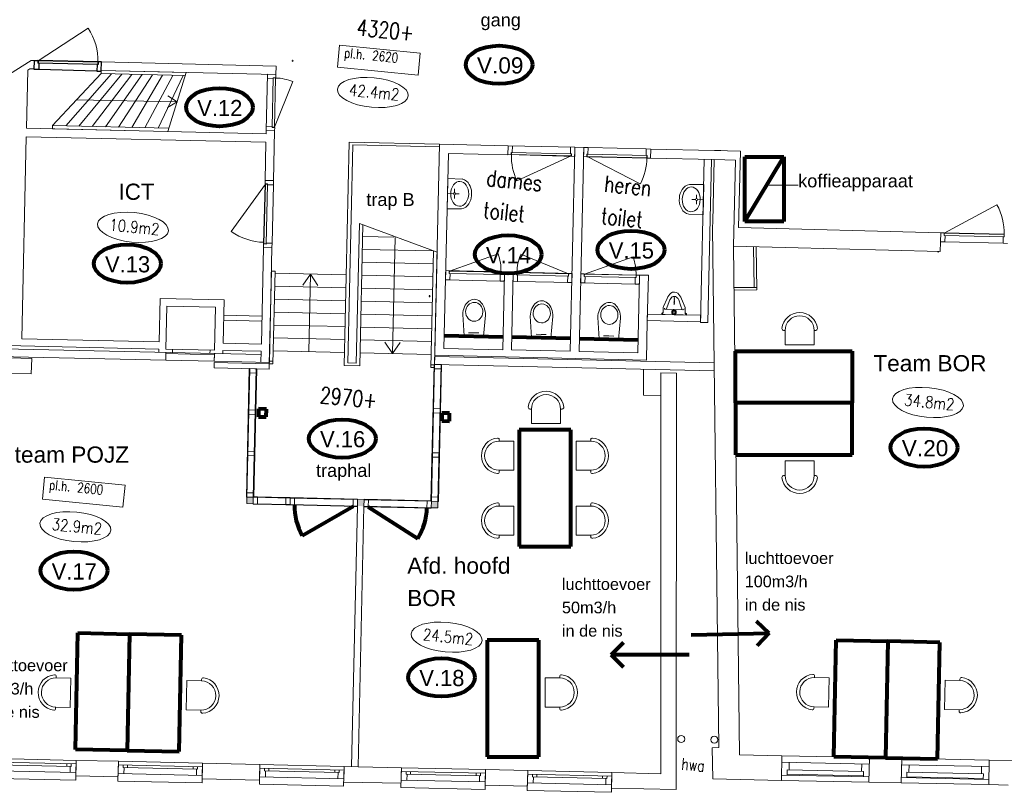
# Model space of a CAD drawing. Header units: millimetres. Extents: x -90830 to 24172, y -102460 to 73669.
# Tile 7 of 198: x -79172 to -63975, y 2099 to 14030. Entities that reach past the tile are written whole.
import ezdxf

# ---------------------------------------------------------------- set-up
doc = ezdxf.new("R2010")
doc.units = ezdxf.units.MM
doc.layers.get('0').update_dxf_attribs({"color": 253})
for name, color, linetype, lineweight in [('Algemeen', 253, 'Continuous', 9), ('Algemeen01', 253, 'Continuous', 80), ('BESCHRIJVING_1', 253, 'Continuous', 9), ('HOOGTEN', 253, 'Continuous', 9), ('Standard', 253, 'Continuous', 9), ('V21-BUITENWANDEN', 253, 'Continuous', 9), ('V22-BINNENWANDEN', 253, 'Continuous', 9), ('V24-TRAPPEN-HELLINGEN', 253, 'Continuous', 9), ('V31-WANDOPENING-BUITEN', 253, 'Continuous', 9), ('V32-WANDOPENINGEN-BINNEN', 253, 'Continuous', 9)]:
    doc.layers.add(name, color=color, linetype=linetype, lineweight=lineweight)
doc.styles.add('ARIAL', font='arial.ttf')
doc.styles.add('TXT', font='txt.shx')

msp = doc.modelspace()

# ---------------------------------------------------------------- hatches: boundary and pattern name
h = msp.add_hatch(color=256)
h.paths.add_polyline_path([(-74962, 13391), (-74957, 13391), (-74956, 13402), (-74962, 13402)])
h.paths.add_polyline_path([(-74959, 13398), (-74959, 13395), (-74958, 13395), (-74959, 13394), (-74960, 13396), (-74960, 13396), (-74960, 13398)], flags=16)
h.paths.add_polyline_path([(-74958, 13399), (-74959, 13400), (-74959, 13400), (-74959, 13398), (-74960, 13398), (-74960, 13399), (-74960, 13399), (-74960, 13399), (-74961, 13399), (-74961, 13400), (-74961, 13401), (-74960, 13401), (-74960, 13400), (-74959, 13400), (-74957, 13400), (-74957, 13402), (-74957, 13402), (-74957, 13400), (-74958, 13400), (-74958, 13399), (-74957, 13399), (-74957, 13399)], flags=16)
h.paths.add_polyline_path([(-74962, 13399), (-74961, 13399), (-74961, 13399), (-74961, 13399), (-74961, 13399), (-74961, 13399), (-74960, 13399), (-74960, 13399), (-74961, 13399), (-74961, 13398), (-74961, 13398), (-74961, 13398), (-74961, 13399), (-74962, 13399)], flags=16)
h.paths.add_polyline_path([(-74961, 13392), (-74961, 13394), (-74957, 13394), (-74957, 13392)], flags=16)
h = msp.add_hatch(color=256)
h.paths.add_polyline_path([(-64988, 10452), (-64999, 10452), (-64999, 10447), (-64988, 10447)])
h.paths.add_polyline_path([(-64993, 10449), (-64992, 10449), (-64993, 10448), (-64994, 10449), (-64994, 10449), (-64993, 10451), (-64993, 10451)], flags=16)
h.paths.add_polyline_path([(-64989, 10451), (-64989, 10447), (-64991, 10447), (-64991, 10451)], flags=16)
h.paths.add_polyline_path([(-64996, 10452), (-64996, 10452), (-64996, 10452), (-64996, 10452), (-64996, 10452), (-64995, 10452), (-64995, 10452), (-64995, 10452), (-64995, 10452), (-64995, 10452), (-64995, 10452), (-64995, 10452), (-64995, 10452), (-64995, 10451), (-64995, 10451), (-64995, 10451), (-64995, 10451), (-64995, 10451), (-64995, 10451), (-64995, 10451), (-64995, 10451), (-64995, 10451), (-64995, 10451), (-64995, 10451), (-64995, 10451), (-64995, 10451), (-64995, 10451), (-64996, 10451), (-64996, 10451), (-64996, 10451), (-64996, 10451), (-64996, 10451), (-64996, 10451), (-64996, 10451), (-64996, 10451), (-64996, 10451), (-64996, 10451), (-64996, 10451), (-64996, 10451), (-64996, 10451), (-64996, 10451), (-64996, 10451), (-64996, 10451), (-64996, 10451), (-64996, 10451), (-64996, 10451), (-64996, 10451), (-64996, 10451), (-64996, 10451), (-64996, 10451), (-64996, 10451), (-64996, 10451), (-64996, 10451), (-64996, 10452), (-64996, 10452), (-64996, 10452), (-64996, 10452), (-64996, 10452), (-64996, 10452), (-64996, 10452), (-64996, 10452), (-64996, 10452), (-64996, 10452), (-64996, 10452), (-64996, 10452), (-64996, 10452), (-64996, 10452), (-64996, 10452), (-64996, 10452)], flags=16)
h.paths.add_polyline_path([(-64997, 10447), (-64997, 10448), (-64997, 10449), (-64997, 10447), (-64999, 10447), (-64999, 10448), (-64998, 10448), (-64998, 10450), (-64997, 10451), (-64997, 10451), (-64998, 10450), (-64998, 10450), (-64998, 10451), (-64997, 10451), (-64996, 10451), (-64996, 10451), (-64996, 10451), (-64996, 10450), (-64995, 10450), (-64995, 10449), (-64996, 10450), (-64996, 10450), (-64997, 10449), (-64996, 10448), (-64996, 10447)], flags=16)
h = msp.add_hatch(color=256)
h.paths.add_polyline_path([(-72844, 9754), (-72844, 9765), (-72850, 9765), (-72850, 9754)])
h.paths.add_polyline_path([(-72848, 9758), (-72848, 9758), (-72849, 9759), (-72848, 9760), (-72848, 9759), (-72845, 9759), (-72845, 9758)], flags=16)
h.paths.add_polyline_path([(-72845, 9754), (-72849, 9754), (-72849, 9757), (-72845, 9756)], flags=16)
h.paths.add_polyline_path([(-72845, 9761), (-72845, 9761), (-72845, 9761), (-72845, 9761), (-72845, 9761), (-72845, 9761), (-72845, 9761), (-72845, 9761), (-72845, 9761), (-72845, 9761), (-72845, 9761), (-72845, 9761), (-72845, 9761), (-72845, 9761), (-72845, 9761), (-72845, 9761), (-72845, 9761), (-72845, 9761), (-72845, 9761), (-72845, 9761), (-72845, 9761), (-72845, 9761), (-72846, 9761), (-72846, 9761), (-72846, 9761), (-72846, 9761), (-72846, 9761), (-72846, 9761), (-72846, 9761), (-72846, 9761), (-72846, 9761), (-72846, 9761), (-72846, 9761), (-72846, 9761), (-72846, 9762), (-72846, 9762), (-72846, 9762), (-72846, 9762), (-72846, 9762), (-72846, 9762), (-72846, 9762), (-72846, 9762), (-72846, 9762), (-72846, 9762), (-72845, 9762), (-72845, 9762), (-72845, 9762), (-72845, 9762), (-72845, 9762), (-72845, 9762), (-72845, 9762), (-72845, 9762), (-72845, 9762), (-72845, 9762), (-72845, 9762), (-72845, 9762), (-72845, 9762), (-72845, 9762), (-72845, 9762), (-72845, 9762), (-72845, 9762), (-72845, 9762), (-72845, 9762), (-72845, 9762), (-72845, 9762), (-72845, 9762), (-72845, 9762), (-72845, 9761), (-72845, 9761)], flags=16)
h.paths.add_polyline_path([(-72850, 9762), (-72848, 9762), (-72848, 9763), (-72849, 9763), (-72849, 9764), (-72849, 9764), (-72849, 9763), (-72847, 9763), (-72846, 9763), (-72846, 9763), (-72846, 9763), (-72846, 9764), (-72845, 9763), (-72845, 9762), (-72846, 9762), (-72846, 9762), (-72846, 9762), (-72847, 9762), (-72847, 9761), (-72847, 9761), (-72847, 9762), (-72846, 9762), (-72847, 9762), (-72848, 9762), (-72850, 9762)], flags=16)
at = {"layer": 'Standard'}
h = msp.add_hatch(color=256, dxfattribs=at)
h.paths.add_polyline_path([(-75668, 6559), (-75568, 6556), (-75566, 6656), (-75666, 6659)])
h.paths.add_polyline_path([(-73958, 6520), (-73859, 6517), (-73856, 6617), (-73956, 6620)])
h.paths.add_polyline_path([(-72717, 6591), (-72817, 6594), (-72819, 6494), (-72719, 6491)])

# ---------------------------------------------------------------- linework, layer by layer
for p, q in [((-78946, 13260), (-78943, 13400)), ((-78943, 13400), (-78891, 13399)), ((-78891, 13399), (-78892, 13359)), ((-77961, 13378), (-78891, 13399)), ((-78888, 13394), (-78889, 13359)), ((-77964, 13373), (-78888, 13394)), ((-77961, 13378), (-77962, 13338)), ((-77909, 13377), (-77961, 13378)), ((-77912, 13237), (-77909, 13377)), ((-74962, 13402), (-74956, 13402)), ((-74962, 13402), (-74962, 13391)), ((-74962, 13391), (-74957, 13391)), ((-74961, 13400), (-74961, 13401)), ((-74961, 13401), (-74960, 13401)), ((-74960, 13401), (-74961, 13400)), ((-74961, 13400), (-74961, 13400)), ((-74961, 13400), (-74959, 13400)), ((-74961, 13392), (-74961, 13394)), ((-74961, 13394), (-74957, 13394)), ((-74957, 13392), (-74961, 13392)), ((-74960, 13401), (-74960, 13401)), ((-74959, 13400), (-74960, 13399)), ((-74960, 13399), (-74959, 13399)), ((-74960, 13398), (-74960, 13399)), ((-74960, 13399), (-74960, 13399)), ((-74960, 13396), (-74960, 13398)), ((-74960, 13398), (-74959, 13398)), ((-74959, 13398), (-74960, 13398)), ((-74959, 13394), (-74960, 13396)), ((-74960, 13396), (-74960, 13396)), ((-74959, 13400), (-74957, 13400)), ((-74957, 13400), (-74959, 13400)), ((-74958, 13399), (-74959, 13400)), ((-74959, 13399), (-74959, 13398)), ((-74959, 13398), (-74959, 13395)), ((-74958, 13395), (-74959, 13394)), ((-74959, 13395), (-74958, 13395)), ((-74957, 13400), (-74958, 13400)), ((-74958, 13400), (-74958, 13399)), ((-74958, 13399), (-74957, 13399)), ((-74957, 13399), (-74958, 13399)), ((-74956, 13402), (-74957, 13391)), ((-74957, 13400), (-74957, 13402)), ((-74957, 13402), (-74957, 13402)), ((-74957, 13402), (-74957, 13400)), ((-74957, 13399), (-74957, 13399)), ((-74957, 13394), (-74957, 13392)), ((-78879, 13259), (-78946, 13260)), ((-77965, 13338), (-78892, 13359)), ((-78877, 13359), (-78879, 13259)), ((-77979, 13238), (-78879, 13259)), ((-77977, 13338), (-77979, 13238)), ((-77979, 13238), (-77912, 13237)), ((-77962, 13338), (-77977, 13338)), ((-77964, 13373), (-77965, 13338)), ((-64999, 10452), (-64999, 10447)), ((-64999, 10452), (-64988, 10452)), ((-64999, 10447), (-64999, 10448)), ((-64999, 10448), (-64998, 10448)), ((-64999, 10447), (-64988, 10447)), ((-64997, 10447), (-64999, 10447)), ((-64998, 10450), (-64998, 10451)), ((-64998, 10451), (-64997, 10451)), ((-64998, 10450), (-64997, 10451)), ((-64997, 10451), (-64998, 10450)), ((-64998, 10448), (-64998, 10450)), ((-64998, 10450), (-64998, 10450)), ((-64997, 10451), (-64997, 10451)), ((-64996, 10450), (-64997, 10449)), ((-64997, 10449), (-64996, 10448)), ((-64997, 10448), (-64997, 10449)), ((-64997, 10449), (-64997, 10447)), ((-64997, 10447), (-64997, 10448)), ((-64996, 10447), (-64997, 10447)), ((-64996, 10451), (-64996, 10452)), ((-64996, 10452), (-64996, 10452)), ((-64996, 10452), (-64996, 10452)), ((-64996, 10452), (-64996, 10452)), ((-64996, 10452), (-64996, 10452)), ((-64996, 10452), (-64996, 10452)), ((-64996, 10452), (-64996, 10452)), ((-64996, 10452), (-64996, 10452)), ((-64996, 10452), (-64996, 10452)), ((-64996, 10452), (-64995, 10452)), ((-64995, 10451), (-64996, 10451)), ((-64996, 10451), (-64996, 10451)), ((-64996, 10451), (-64996, 10451)), ((-64996, 10451), (-64996, 10451)), ((-64996, 10451), (-64996, 10451)), ((-64996, 10451), (-64996, 10451)), ((-64996, 10451), (-64996, 10451)), ((-64996, 10451), (-64996, 10451)), ((-64996, 10451), (-64996, 10451)), ((-64996, 10451), (-64996, 10451)), ((-64996, 10451), (-64996, 10451)), ((-64996, 10451), (-64996, 10451)), ((-64996, 10451), (-64996, 10451)), ((-64996, 10451), (-64996, 10450)), ((-64996, 10450), (-64995, 10450)), ((-64995, 10449), (-64996, 10450)), ((-64996, 10450), (-64996, 10450)), ((-64996, 10448), (-64996, 10447)), ((-64995, 10452), (-64995, 10452)), ((-64995, 10452), (-64995, 10452)), ((-64995, 10452), (-64995, 10451)), ((-64995, 10452), (-64995, 10452)), ((-64995, 10451), (-64995, 10451)), ((-64995, 10451), (-64995, 10451)), ((-64995, 10451), (-64995, 10451)), ((-64995, 10451), (-64995, 10451)), ((-64995, 10451), (-64995, 10451)), ((-64995, 10450), (-64995, 10449)), ((-64994, 10449), (-64993, 10451)), ((-64994, 10449), (-64993, 10448)), ((-64994, 10449), (-64994, 10449)), ((-64993, 10451), (-64993, 10451)), ((-64993, 10451), (-64993, 10449)), ((-64992, 10449), (-64993, 10448)), ((-64993, 10449), (-64992, 10449)), ((-64992, 10449), (-64993, 10449)), ((-64991, 10447), (-64991, 10451)), ((-64991, 10451), (-64989, 10451)), ((-64989, 10447), (-64991, 10447)), ((-64989, 10451), (-64989, 10447)), ((-64988, 10447), (-64988, 10452)), ((-72850, 9765), (-72850, 9754)), ((-72844, 9765), (-72850, 9765)), ((-72848, 9762), (-72850, 9762)), ((-72850, 9762), (-72850, 9762)), ((-72850, 9762), (-72848, 9762)), ((-72850, 9754), (-72844, 9754)), ((-72849, 9763), (-72849, 9764)), ((-72849, 9764), (-72849, 9764)), ((-72849, 9764), (-72849, 9763)), ((-72848, 9763), (-72849, 9763)), ((-72849, 9763), (-72847, 9763)), ((-72848, 9760), (-72849, 9759)), ((-72848, 9758), (-72849, 9759)), ((-72849, 9757), (-72845, 9756)), ((-72849, 9754), (-72849, 9757)), ((-72845, 9754), (-72849, 9754)), ((-72848, 9762), (-72848, 9763)), ((-72847, 9762), (-72848, 9762)), ((-72848, 9759), (-72848, 9760)), ((-72848, 9759), (-72845, 9759)), ((-72845, 9758), (-72848, 9758)), ((-72848, 9758), (-72848, 9758)), ((-72848, 9758), (-72848, 9758)), ((-72847, 9763), (-72846, 9763)), ((-72846, 9762), (-72847, 9762)), ((-72847, 9762), (-72847, 9761)), ((-72847, 9761), (-72847, 9762)), ((-72847, 9762), (-72846, 9762)), ((-72846, 9762), (-72847, 9762)), ((-72847, 9761), (-72847, 9761)), ((-72846, 9764), (-72845, 9763)), ((-72846, 9763), (-72846, 9764)), ((-72846, 9763), (-72846, 9763)), ((-72846, 9763), (-72846, 9763)), ((-72846, 9761), (-72846, 9762)), ((-72846, 9762), (-72846, 9762)), ((-72846, 9762), (-72846, 9762)), ((-72846, 9762), (-72846, 9762)), ((-72846, 9762), (-72846, 9762)), ((-72846, 9762), (-72845, 9762)), ((-72845, 9761), (-72846, 9761)), ((-72846, 9761), (-72846, 9761)), ((-72846, 9761), (-72846, 9761)), ((-72846, 9761), (-72846, 9761)), ((-72846, 9761), (-72846, 9761)), ((-72846, 9761), (-72846, 9761)), ((-72845, 9763), (-72845, 9762)), ((-72845, 9762), (-72845, 9762)), ((-72845, 9762), (-72845, 9762)), ((-72845, 9762), (-72845, 9762)), ((-72845, 9762), (-72845, 9762)), ((-72845, 9762), (-72845, 9762)), ((-72845, 9762), (-72845, 9762)), ((-72845, 9762), (-72845, 9762)), ((-72845, 9762), (-72845, 9762)), ((-72845, 9762), (-72845, 9762)), ((-72845, 9762), (-72845, 9761)), ((-72845, 9761), (-72845, 9761)), ((-72845, 9761), (-72845, 9761)), ((-72845, 9761), (-72845, 9761)), ((-72845, 9761), (-72845, 9761)), ((-72845, 9761), (-72845, 9761)), ((-72845, 9761), (-72845, 9761)), ((-72845, 9761), (-72845, 9761)), ((-72845, 9761), (-72845, 9761)), ((-72845, 9761), (-72845, 9761)), ((-72845, 9761), (-72845, 9761)), ((-72845, 9759), (-72845, 9758)), ((-72845, 9756), (-72845, 9754)), ((-72844, 9765), (-72844, 9754))]:
    msp.add_line(p, q)
for centre, radius in [((-74961, 13399), 0.552), ((-74956, 13402), 0.01), ((-64999, 10447), 0.01), ((-72850, 9765), 0.01)]:
    msp.add_circle(centre, radius)
for centre, radius, start, end in [((-74961, 13399), 0.719, 6.0914, 88.7353), ((-64996, 10451), 0.735, 179.106, 260.1015), ((-72845, 9761), 0.735, 89.2251, 170.2206)]:
    msp.add_arc(centre, radius, start, end)
at = {"layer": 'Algemeen'}
msp.add_line((-67156, 11475), (-67643, 11475), dxfattribs=at)
at = {"layer": 'Algemeen01'}
for p, q in [((-67979, 10914), (-67979, 11914)), ((-67979, 11914), (-67379, 11914)), ((-67979, 10914), (-67379, 11914)), ((-67379, 11914), (-67379, 10914)), ((-67379, 10914), (-67979, 10914)), ((-72618, 9155), (-71711, 9134)), ((-71576, 9131), (-70669, 9110)), ((-70534, 9107), (-69626, 9087)), ((-68125, 8912), (-66325, 8912)), ((-68125, 8112), (-68125, 8912)), ((-66325, 8912), (-66325, 8112)), ((-68125, 8112), (-68125, 7312)), ((-66325, 8112), (-68125, 8112)), ((-66325, 8112), (-68125, 8112)), ((-66325, 7312), (-66325, 8112)), ((-75485, 8020), (-75488, 7900)), ((-75365, 8017), (-75485, 8020)), ((-75368, 7897), (-75365, 8017)), ((-72656, 7955), (-72658, 7835)), ((-72536, 7953), (-72656, 7955)), ((-72538, 7833), (-72536, 7953)), ((-75488, 7900), (-75368, 7897)), ((-72658, 7835), (-72538, 7833)), ((-70665, 7696), (-71465, 7696)), ((-71465, 7696), (-71465, 5896)), ((-70665, 5896), (-70665, 7696)), ((-68125, 7312), (-66325, 7312)), ((-74025, 6514), (-74810, 6061)), ((-73792, 6509), (-73029, 6021)), ((-71465, 5896), (-70665, 5896)), ((-67604, 4557), (-67799, 4744)), ((-78311, 2760), (-78274, 4560)), ((-78274, 4560), (-77475, 4543)), ((-77475, 4543), (-77512, 2744)), ((-77475, 4543), (-77512, 2744)), ((-76675, 4527), (-77475, 4543)), ((-76712, 2727), (-76675, 4527)), ((-71158, 4449), (-71958, 4449)), ((-71958, 4449), (-71958, 2649)), ((-71158, 2649), (-71158, 4449)), ((-70041, 4222), (-69850, 4413)), ((-68806, 4529), (-67604, 4557)), ((-67604, 4557), (-67790, 4362)), ((-66607, 2647), (-66570, 4447)), ((-66570, 4447), (-65770, 4431)), ((-65770, 4431), (-65807, 2631)), ((-65770, 4431), (-65807, 2631)), ((-64970, 4414), (-65770, 4431)), ((-65007, 2614), (-64970, 4414)), ((-68839, 4222), (-70041, 4222)), ((-70041, 4222), (-69850, 4032)), ((-77512, 2744), (-78311, 2760)), ((-77512, 2744), (-76712, 2727)), ((-71958, 2649), (-71158, 2649)), ((-65807, 2631), (-66607, 2647)), ((-65807, 2631), (-65007, 2614))]:
    msp.add_line(p, q, dxfattribs=at)
for centre, start, end in [((-74025, 6514), 178.2504, 210), ((-73792, 6509), 327.3861, 359.1358)]:
    msp.add_arc(centre, 906, start, end, dxfattribs=at)
for centre in [(-71772, 13334), (-76089, 12679), (-71632, 10406), (-69736, 10476), (-77511, 10263), (-74193, 7561), (-65214, 7423), (-78334, 5523), (-72661, 3873)]:
    msp.add_ellipse(centre, major_axis=(516, 0), ratio=0.573767, dxfattribs=at)
at = {"layer": 'Standard'}
for p, q in [((-74234, 13636), (-74268, 13297)), ((-72991, 13512), (-74234, 13636)), ((-73024, 13173), (-72991, 13512)), ((-74268, 13297), (-73024, 13173)), ((-76742, 12760), (-76884, 12852)), ((-76742, 12760), (-76888, 12674)), ((-72573, 11111), (-72563, 11579)), ((-72563, 11579), (-72342, 11570)), ((-72461, 11360), (-72459, 11416)), ((-68614, 11485), (-68834, 11486)), ((-68625, 11017), (-68614, 11485)), ((-72478, 11343), (-72568, 11345)), ((-72461, 11325), (-72463, 11269)), ((-72444, 11342), (-72387, 11341)), ((-72198, 11310), (-72197, 11363)), ((-68991, 11233), (-68990, 11286)), ((-68744, 11254), (-68800, 11255)), ((-68726, 11271), (-68725, 11327)), ((-68709, 11253), (-68619, 11251)), ((-72573, 11111), (-72353, 11109)), ((-68727, 11236), (-68728, 11180)), ((-68625, 11017), (-68845, 11026)), ((-73379, 10666), (-73420, 8873)), ((-67844, 10522), (-67837, 9897)), ((-67804, 10522), (-67796, 9857)), ((-74682, 10102), (-74804, 9932)), ((-74709, 8902), (-74682, 10102)), ((-74682, 10102), (-74568, 9927)), ((-68147, 9893), (-67797, 9897)), ((-69123, 9727), (-69137, 9706)), ((-68146, 9853), (-67796, 9857)), ((-69240, 9506), (-69239, 9580)), ((-69235, 9600), (-69180, 9726)), ((-69194, 9557), (-69137, 9706)), ((-69011, 9724), (-69011, 9724)), ((-69011, 9724), (-68999, 9703)), ((-68972, 9624), (-68999, 9703)), ((-68948, 9552), (-68972, 9624)), ((-68903, 9584), (-68958, 9722)), ((-72334, 9476), (-72314, 9148)), ((-71984, 9468), (-72014, 9141)), ((-71292, 9453), (-71272, 9124)), ((-70942, 9445), (-70972, 9117)), ((-70249, 9429), (-70230, 9100)), ((-69482, 9483), (-69485, 9383)), ((-68660, 9465), (-69482, 9483)), ((-69261, 9478), (-69261, 9494)), ((-68881, 9470), (-69261, 9478)), ((-69241, 9510), (-69241, 9510)), ((-69241, 9510), (-69241, 9510)), ((-69241, 9510), (-69241, 9510)), ((-68934, 9551), (-69208, 9558)), ((-69071, 9555), (-69071, 9555)), ((-68900, 9500), (-68899, 9562)), ((-68900, 9502), (-68900, 9502)), ((-68900, 9502), (-68900, 9502)), ((-68900, 9502), (-68900, 9502)), ((-68881, 9470), (-68881, 9486)), ((-68662, 9365), (-68660, 9465)), ((-69900, 9421), (-69930, 9093)), ((-69485, 9383), (-68662, 9365)), ((-72314, 9148), (-72014, 9141)), ((-72165, 9194), (-72244, 9196)), ((-72165, 9194), (-72087, 9193)), ((-71272, 9124), (-70972, 9117)), ((-71123, 9171), (-71201, 9172)), ((-71123, 9171), (-71045, 9169)), ((-70081, 9147), (-70159, 9149)), ((-70081, 9147), (-70003, 9145)), ((-67358, 9233), (-67381, 9233)), ((-67358, 9007), (-67358, 9233)), ((-66908, 9233), (-66908, 9007)), ((-66885, 9233), (-66908, 9233)), ((-73420, 8873), (-73534, 9048)), ((-73420, 8873), (-73298, 9043)), ((-70230, 9100), (-69930, 9093)), ((-66908, 9007), (-67358, 9007)), ((-76916, 8873), (-76918, 8773)), ((-76166, 8856), (-76916, 8873)), ((-76168, 8756), (-76166, 8856)), ((-76918, 8773), (-76168, 8756)), ((-72824, 6594), (-72775, 8708)), ((-72768, 8708), (-72817, 6594)), ((-72777, 8641), (-72775, 8708)), ((-72775, 8708), (-72661, 8706)), ((-72668, 8706), (-72768, 8708)), ((-72717, 6591), (-72668, 8706)), ((-72710, 6591), (-72661, 8706)), ((-72661, 8706), (-72663, 8639)), ((-75628, 8643), (-75673, 6659)), ((-75621, 8643), (-75666, 6659)), ((-75628, 8643), (-75629, 8576)), ((-75629, 8576), (-75515, 8574)), ((-75514, 8641), (-75628, 8643)), ((-75521, 8641), (-75621, 8643)), ((-75566, 6656), (-75521, 8641)), ((-75514, 8641), (-75559, 6656)), ((-75515, 8574), (-75514, 8641)), ((-72663, 8639), (-72777, 8641)), ((-75642, 8004), (-75644, 7937)), ((-75644, 7937), (-75530, 7935)), ((-75528, 8002), (-75642, 8004)), ((-75530, 7935), (-75528, 8002)), ((-72791, 8026), (-72792, 7959)), ((-72792, 7959), (-72678, 7956)), ((-72677, 8023), (-72791, 8026)), ((-72678, 7956), (-72677, 8023)), ((-71273, 8017), (-71296, 8017)), ((-71273, 7792), (-71273, 8017)), ((-70823, 8017), (-70823, 7792)), ((-70800, 8017), (-70823, 8017)), ((-70823, 7792), (-71273, 7792)), ((-71771, 7545), (-71771, 7522)), ((-71771, 7522), (-71546, 7522)), ((-71546, 7522), (-71546, 7072)), ((-70585, 7522), (-70585, 7072)), ((-70359, 7522), (-70585, 7522)), ((-70359, 7545), (-70359, 7522)), ((-75657, 7365), (-75658, 7298)), ((-75658, 7298), (-75544, 7295)), ((-75543, 7362), (-75657, 7365)), ((-75544, 7295), (-75543, 7362)), ((-72806, 7343), (-72808, 7276)), ((-72692, 7341), (-72806, 7343)), ((-72694, 7274), (-72692, 7341)), ((-72808, 7276), (-72694, 7274)), ((-66908, 7216), (-67358, 7216)), ((-67358, 7216), (-67358, 6991)), ((-66908, 6991), (-66908, 7216)), ((-71546, 7072), (-71771, 7072)), ((-71771, 7072), (-71771, 7049)), ((-70585, 7072), (-70359, 7072)), ((-70359, 7072), (-70359, 7049)), ((-67358, 6991), (-67381, 6991)), ((-66885, 6991), (-66908, 6991)), ((-78787, 6965), (-78821, 6626)), ((-77544, 6841), (-78787, 6965)), ((-77578, 6503), (-77544, 6841)), ((-75673, 6659), (-75671, 6726)), ((-75671, 6726), (-75557, 6723)), ((-75557, 6723), (-75559, 6656)), ((-78821, 6626), (-77578, 6503)), ((-75559, 6656), (-75673, 6659)), ((-75666, 6659), (-75668, 6559)), ((-75668, 6559), (-75568, 6556)), ((-75666, 6659), (-75566, 6656)), ((-75566, 6656), (-75666, 6659)), ((-75566, 6663), (-75568, 6549)), ((-75566, 6656), (-75568, 6556)), ((-75566, 6656), (-75568, 6556)), ((-75568, 6556), (-74998, 6543)), ((-75568, 6549), (-75501, 6548)), ((-75568, 6549), (-74998, 6536)), ((-75499, 6662), (-75566, 6663)), ((-75566, 6663), (-74996, 6650)), ((-74996, 6643), (-75566, 6656)), ((-75501, 6548), (-75499, 6662)), ((-75065, 6538), (-75063, 6652)), ((-74998, 6536), (-75065, 6538)), ((-75063, 6652), (-74996, 6650)), ((-74996, 6650), (-74998, 6536)), ((-74996, 6650), (-74998, 6536)), ((-74996, 6643), (-74998, 6543)), ((-74998, 6543), (-74996, 6643)), ((-74998, 6543), (-73958, 6520)), ((-74998, 6536), (-74931, 6535)), ((-73958, 6513), (-74998, 6536)), ((-74929, 6649), (-74996, 6650)), ((-73956, 6627), (-74996, 6650)), ((-73956, 6620), (-74996, 6643)), ((-74931, 6535), (-74929, 6649)), ((-74023, 6628), (-74025, 6514)), ((-73956, 6627), (-74023, 6628)), ((-73958, 6513), (-73956, 6627)), ((-73958, 6520), (-73956, 6620)), ((-73958, 6520), (-73956, 6620)), ((-73856, 6617), (-73956, 6620)), ((-73856, 6624), (-73859, 6510)), ((-73856, 6617), (-73859, 6517)), ((-73856, 6617), (-73859, 6517)), ((-73789, 6623), (-73856, 6624)), ((-72816, 6601), (-73856, 6624)), ((-72817, 6594), (-73856, 6617)), ((-73792, 6509), (-73789, 6623)), ((-72883, 6602), (-72886, 6488)), ((-72816, 6601), (-72883, 6602)), ((-72822, 6661), (-72824, 6594)), ((-72824, 6594), (-72710, 6591)), ((-72708, 6658), (-72822, 6661)), ((-72819, 6487), (-72816, 6601)), ((-72819, 6494), (-72817, 6594)), ((-72819, 6494), (-72817, 6594)), ((-72817, 6594), (-72717, 6591)), ((-72717, 6591), (-72817, 6594)), ((-72719, 6491), (-72717, 6591)), ((-72710, 6591), (-72708, 6658)), ((-71771, 6520), (-71771, 6543)), ((-70359, 6520), (-70359, 6543)), ((-73959, 6520), (-74050, 2496)), ((-74025, 6514), (-73958, 6513)), ((-73958, 6520), (-73959, 6520)), ((-73950, 2493), (-73859, 6517)), ((-73859, 6517), (-72819, 6494)), ((-73859, 6510), (-73792, 6509)), ((-72819, 6487), (-73859, 6510)), ((-72886, 6488), (-72819, 6487)), ((-72819, 6494), (-72719, 6491)), ((-71546, 6520), (-71771, 6520)), ((-71546, 6070), (-71546, 6520)), ((-70585, 6070), (-70585, 6520)), ((-70585, 6520), (-70359, 6520)), ((-71771, 6070), (-71546, 6070)), ((-71771, 6046), (-71771, 6070)), ((-70359, 6070), (-70585, 6070)), ((-70359, 6046), (-70359, 6070)), ((-78607, 3888), (-78607, 3865)), ((-78607, 3865), (-78382, 3860)), ((-78382, 3860), (-78391, 3411)), ((-76591, 3824), (-76600, 3374)), ((-76366, 3819), (-76591, 3824)), ((-76365, 3842), (-76366, 3819)), ((-71063, 3866), (-71063, 3416)), ((-70837, 3866), (-71063, 3866)), ((-70837, 3890), (-70837, 3866)), ((-66903, 3894), (-66903, 3871)), ((-66903, 3871), (-66678, 3866)), ((-66678, 3866), (-66687, 3416)), ((-64887, 3829), (-64896, 3379)), ((-64661, 3825), (-64887, 3829)), ((-64661, 3848), (-64661, 3825)), ((-78391, 3411), (-78617, 3415)), ((-78617, 3415), (-78617, 3392)), ((-76600, 3374), (-76375, 3369)), ((-76375, 3369), (-76375, 3346)), ((-71063, 3416), (-70837, 3416)), ((-70837, 3416), (-70837, 3393)), ((-66912, 3421), (-66913, 3398)), ((-66687, 3416), (-66912, 3421)), ((-64896, 3379), (-64671, 3375)), ((-64671, 3375), (-64671, 3351)), ((-79599, 2622), (-78299, 2593)), ((-67407, 2664), (-66057, 2636)), ((-65557, 2626), (-64208, 2598)), ((-76349, 2548), (-77649, 2578)), ((-75465, 2528), (-74165, 2498)), ((-74050, 2496), (-73950, 2493)), ((-73280, 2478), (-71981, 2449)), ((-71331, 2434), (-70031, 2404)), ((-66065, 2256), (-67415, 2284)), ((-65565, 2246), (-64215, 2218))]:
    msp.add_line(p, q, dxfattribs=at)
for centre, radius in [((-69068, 9734), 3.88), ((-69070, 9640), 3.88), ((-69069, 9696), 3.88), ((-69069, 9678), 3.88), ((-69070, 9659), 3.88), ((-69068, 9715), 3.88), ((-69072, 9514), 34.7), ((-69072, 9514), 23.3), ((-69072, 9514), 17.2), ((-68961, 2922), 55), ((-68451, 2912), 55)]:
    msp.add_circle(centre, radius, dxfattribs=at)
for centre, radius, start, end in [((-72461, 11342), 17.2, 88.69307040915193, 88.6930531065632), ((-68726, 11253), 17.2, 88.69308766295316, 88.6930703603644), ((-68945, 9616), 259, 132.3139, 154.9024), ((-69068, 9690), 66, 30.8453, 146.7436), ((-69068, 9734), 90.2, 53.8317, 125.334), ((-69197, 9622), 259, 22.6864, 45.275), ((-69187, 9579), 52.3, 156.7291, 178.6931), ((-69205, 9575), 17.1, 178.72, 268.72), ((-68954, 9564), 55.2, 358.6931, 21.607), ((-69252, 9494), 9.12, 83.357, 178.6931), ((-69256, 9507), 16, 268.6931, 358.6931), ((-69250, 9513), 9.66, 264.9844, 358.6931), ((-68935, 9568), 17.1, 268.6931, 358.6931), ((-68885, 9498), 16, 178.6931, 268.6931), ((-68891, 9505), 9.66, 178.6931, 272.4017), ((-68890, 9486), 9.12, 358.6931, 94.0291), ((-67133, 9233), 275, 5.8575, 174.1425), ((-67133, 9233), 225, 0, 180), ((-67381, 9258), 25.5, 174.1425, 270), ((-66885, 9258), 25.5, 270, 5.8575), ((-71048, 8017), 275, 5.8575, 174.1425), ((-71048, 8017), 225, 0, 180), ((-71296, 8042), 25.5, 174.1425, 270), ((-70800, 8042), 25.5, 270, 5.8575), ((-71771, 7297), 275, 95.8575, 264.1425), ((-71771, 7297), 225, 90, 270), ((-71796, 7545), 25.5, 0, 95.8575), ((-70334, 7545), 25.5, 84.1425, 180), ((-70359, 7297), 225, 270, 90), ((-70359, 7297), 275, 275.8575, 84.1425), ((-71796, 7049), 25.5, 264.1425, 0), ((-70334, 7049), 25.5, 180, 275.8575), ((-67381, 6965), 25.5, 90, 185.8575), ((-67133, 6991), 225, 180, 0), ((-66885, 6965), 25.5, 354.1425, 90), ((-67133, 6991), 275, 185.8575, 354.1425), ((-71771, 6295), 275, 95.8575, 264.1425), ((-71796, 6543), 25.5, 0, 95.8575), ((-70334, 6543), 25.5, 84.1425, 180), ((-70359, 6295), 275, 275.8575, 84.1425), ((-71771, 6295), 225, 90, 270), ((-70359, 6295), 225, 270, 90), ((-71796, 6046), 25.5, 264.1425, 0), ((-70334, 6046), 25.5, 180, 275.8575), ((-78612, 3640), 275, 94.6781, 262.9632), ((-78612, 3640), 225, 88.8206, 268.8206), ((-78632, 3889), 25.5, 358.8206, 94.6781), ((-76370, 3594), 225, 268.8206, 88.8206), ((-76340, 3842), 25.5, 82.9632, 178.8206), ((-76370, 3594), 275, 274.6781, 82.9632), ((-70812, 3890), 25.5, 84.1425, 180), ((-70837, 3641), 225, 270, 90), ((-70837, 3641), 275, 275.8575, 84.1425), ((-66908, 3646), 275, 94.6781, 262.9632), ((-66908, 3646), 225, 88.8206, 268.8206), ((-66928, 3894), 25.5, 358.8206, 94.6781), ((-64666, 3600), 225, 268.8206, 88.8206), ((-64635, 3847), 25.5, 82.9632, 178.8206), ((-64666, 3600), 275, 274.6781, 82.9632), ((-78643, 3392), 25.5, 262.9632, 358.8206), ((-76350, 3345), 25.5, 178.8206, 274.6781), ((-70812, 3393), 25.5, 180, 275.8575), ((-66938, 3398), 25.5, 262.9632, 358.8206), ((-64646, 3351), 25.5, 178.8206, 274.6781)]:
    msp.add_arc(centre, radius, start, end, dxfattribs=at)
for centre in [(-73722, 12906), (-77424, 10824), (-65154, 8119), (-78312, 6199), (-72582, 4495)]:
    msp.add_ellipse(centre, major_axis=(547, -54), ratio=0.415553, dxfattribs=at)
for centre, major_axis, ratio, start_param, end_param in [((-72387, 11424), (-169, 4), 0.9, 3.590866, 4.465357), ((-72381, 11341), (4, 192), 0.723317, 6.283185, 12.56637), ((-72480, 11362), (-283, 6), 0.9, 3.17001, 3.677077), ((-68707, 11272), (283, -6), 0.9, 2.606109, 3.113176), ((-68807, 11255), (-4, -192), 0.723317, 3.141593, 9.424778), ((-68796, 11338), (169, -4), 0.9, 1.817828, 2.692319), ((-72481, 11324), (-283, 6), 0.9, 2.606109, 3.113176), ((-72391, 11258), (-169, 4), 0.9, 1.817828, 2.69232), ((-68708, 11234), (283, -6), 0.9, 3.170009, 3.677076), ((-68800, 11172), (169, -4), 0.9, 3.590866, 4.465357), ((-72159, 9472), (5, 240), 0.729167, 4.709822, 7.853982), ((-72156, 9519), (3, 146), 0.909091, 1.570797, 7.853982), ((-71117, 9449), (5, 240), 0.729167, 4.709822, 7.853982), ((-71114, 9495), (3, 146), 0.909091, 1.570797, 7.853982), ((-70075, 9425), (5, 240), 0.729167, 4.709822, 7.853982), ((-70071, 9471), (3, 146), 0.909091, 1.570797, 7.853982)]:
    msp.add_ellipse(centre, major_axis=major_axis, ratio=ratio, start_param=start_param, end_param=end_param, dxfattribs=at)
at = {"layer": 'V21-BUITENWANDEN'}
for p, q in [((-68475, 10913), (-68452, 11870)), ((-68452, 11870), (-68122, 11862)), ((-68154, 10531), (-68122, 11862)), ((-68478, 10822), (-68475, 10913)), ((-68382, 2789), (-68478, 10822)), ((-68154, 10531), (-68060, 2677)), ((-80051, 8824), (-78987, 8800)), ((-76918, 8773), (-79527, 8832)), ((-79425, 8949), (-75446, 8858)), ((-76915, 8891), (-76918, 8773)), ((-76165, 8874), (-76168, 8756)), ((-72766, 8828), (-68453, 8730)), ((-78993, 8560), (-78987, 8800)), ((-75318, 8736), (-76168, 8756)), ((-72768, 8708), (-68451, 8610)), ((-79733, 8577), (-78993, 8560)), ((-69275, 8578), (-69277, 2387)), ((-69035, 8573), (-69275, 8578)), ((-69035, 8573), (-69037, 2141)), ((-77262, 2739), (-77762, 2749)), ((-68482, 2787), (-68382, 2789)), ((-68482, 2787), (-68476, 2306)), ((-78299, 2593), (-78306, 2303)), ((-78299, 2593), (-78306, 2288)), ((-77649, 2578), (-78299, 2593)), ((-67407, 2664), (-68060, 2677)), ((-67415, 2284), (-67407, 2664)), ((-66065, 2256), (-66057, 2636)), ((-65557, 2626), (-66057, 2636)), ((-65565, 2246), (-65557, 2626)), ((-64215, 2218), (-64208, 2598)), ((-63355, 2580), (-64208, 2598)), ((-77649, 2578), (-77656, 2273)), ((-77649, 2578), (-77656, 2288)), ((-76350, 2543), (-76356, 2243)), ((-75465, 2528), (-76349, 2548)), ((-75465, 2528), (-75472, 2223)), ((-75465, 2523), (-75471, 2238)), ((-74165, 2498), (-74172, 2193)), ((-73280, 2478), (-74165, 2498)), ((-73280, 2478), (-73287, 2173)), ((-71981, 2449), (-71988, 2144)), ((-71981, 2444), (-71987, 2159)), ((-71331, 2434), (-71981, 2449)), ((-71331, 2434), (-71337, 2144)), ((-78306, 2288), (-79606, 2317)), ((-77655, 2338), (-78304, 2353)), ((-75470, 2288), (-76355, 2308)), ((-71331, 2429), (-71338, 2129)), ((-70031, 2404), (-70038, 2099)), ((-69277, 2387), (-70031, 2404)), ((-67415, 2284), (-68476, 2306)), ((-77656, 2273), (-76356, 2243)), ((-75472, 2223), (-74172, 2193)), ((-73286, 2238), (-74171, 2258)), ((-71988, 2144), (-73287, 2173)), ((-71336, 2194), (-71986, 2209)), ((-71338, 2129), (-70038, 2099)), ((-69037, 2141), (-70037, 2164)), ((-65565, 2246), (-66065, 2256)), ((-63913, 2212), (-64215, 2218))]:
    msp.add_line(p, q, dxfattribs=at)
at = {"layer": 'V22-BINNENWANDEN'}
for p, q in [((-78993, 13401), (-79429, 13128)), ((-78943, 13400), (-78993, 13401)), ((-77909, 13377), (-77912, 13237)), ((-77909, 13377), (-75214, 13315)), ((-79067, 12353), (-79046, 13250)), ((-79014, 13270), (-79046, 13250)), ((-78946, 13269), (-79014, 13270)), ((-77912, 13247), (-75217, 13185)), ((-75217, 13185), (-75214, 13315)), ((-79067, 12353), (-75368, 12268)), ((-75368, 12268), (-75367, 12318)), ((-75237, 12315), (-75367, 12318)), ((-75254, 11546), (-75237, 12315)), ((-79141, 9104), (-79070, 12223)), ((-79070, 12223), (-75371, 12138)), ((-75384, 11549), (-75371, 12138)), ((-72768, 8706), (-72691, 12107)), ((-72691, 12107), (-71635, 12083)), ((-71635, 12083), (-71638, 11943)), ((-70673, 8910), (-70601, 12060)), ((-70601, 12060), (-70466, 12056)), ((-70538, 8907), (-70466, 12056)), ((-69436, 11893), (-69433, 12033)), ((-69433, 12033), (-68449, 12010)), ((-68448, 12010), (-68049, 12001)), ((-72623, 8955), (-72554, 11964)), ((-72554, 11964), (-71638, 11943)), ((-69436, 11893), (-68452, 11870)), ((-68662, 9355), (-68605, 11874)), ((-68553, 9352), (-68495, 11871)), ((-68049, 12001), (-68078, 10819)), ((-64956, 10741), (-68078, 10819)), ((-64956, 10741), (-64964, 10451)), ((-75442, 9019), (-75408, 10515)), ((-75318, 8736), (-75278, 10512)), ((-64964, 10451), (-68154, 10531)), ((-71715, 8934), (-71688, 10134)), ((-71553, 10131), (-71688, 10134)), ((-71580, 8931), (-71553, 10131)), ((-69631, 8887), (-69604, 10086)), ((-69604, 10086), (-69469, 10083)), ((-69485, 9373), (-69469, 10083)), ((-77006, 9725), (-77021, 9055)), ((-76016, 9702), (-77006, 9725)), ((-76899, 9607), (-76914, 8943)), ((-76899, 9607), (-76149, 9589)), ((-76149, 9589), (-76164, 8926)), ((-76149, 9589), (-76164, 8926)), ((-76016, 9702), (-76032, 9033)), ((-69482, 9483), (-68660, 9465)), ((-69498, 8774), (-69485, 9373)), ((-68662, 9355), (-68553, 9352)), ((-79363, 8999), (-77024, 8945)), ((-79141, 9104), (-77021, 9055)), ((-76032, 9033), (-75442, 9019)), ((-77024, 8945), (-77025, 8894)), ((-76914, 8943), (-76164, 8926)), ((-76814, 8940), (-76815, 8889)), ((-76234, 8927), (-76235, 8876)), ((-76034, 8923), (-76035, 8871)), ((-76034, 8923), (-75444, 8909)), ((-75448, 8739), (-75444, 8909)), ((-72765, 8848), (-69498, 8774)), ((-72623, 8955), (-71715, 8934)), ((-71580, 8931), (-70673, 8910)), ((-70538, 8907), (-69631, 8887)), ((-76170, 8656), (-76169, 8736)), ((-76169, 8736), (-75319, 8716)), ((-75321, 8636), (-75319, 8716)), ((-76170, 8656), (-75541, 8641)), ((-75541, 8641), (-75321, 8636)), ((-69545, 8635), (-69546, 8234)), ((-69546, 8234), (-69276, 8228)), ((-75666, 6664), (-75366, 6657))]:
    msp.add_line(p, q, dxfattribs=at)
at = {"layer": 'V24-TRAPPEN-HELLINGEN'}
for p, q in [((-77913, 13197), (-77912, 13237)), ((-77912, 13247), (-76600, 13217)), ((-77913, 13197), (-78666, 12394)), ((-77755, 13193), (-78462, 12389)), ((-77597, 13189), (-78258, 12384)), ((-77439, 13186), (-78054, 12380)), ((-77913, 13197), (-76615, 13167)), ((-77281, 13182), (-77850, 12375)), ((-77123, 13179), (-77646, 12370)), ((-76966, 13175), (-77442, 12366)), ((-76808, 13171), (-77238, 12361)), ((-76651, 13168), (-77034, 12356)), ((-76600, 13217), (-76884, 12303)), ((-78290, 12795), (-76742, 12760)), ((-78666, 12394), (-78667, 12344)), ((-78667, 12344), (-76884, 12303)), ((-78666, 12394), (-76868, 12353)), ((-74164, 8690), (-74085, 12139)), ((-74108, 8729), (-74031, 12098)), ((-72691, 12107), (-74085, 12139)), ((-72692, 12067), (-74031, 12098)), ((-73978, 8726), (-73929, 10885)), ((-72729, 10440), (-73929, 10885)), ((-73924, 8684), (-73874, 10870)), ((-73399, 10673), (-73879, 10684)), ((-72783, 10459), (-73883, 10484)), ((-72824, 8659), (-72783, 10459)), ((-72769, 8658), (-72729, 10440)), ((-72788, 10259), (-73888, 10284)), ((-75319, 8716), (-75286, 10148)), ((-75286, 10148), (-75231, 10146)), ((-75264, 8715), (-75231, 10146)), ((-75232, 10115), (-74132, 10090)), ((-72792, 10059), (-73892, 10084)), ((-75236, 9915), (-74137, 9890)), ((-72797, 9859), (-73897, 9884)), ((-75241, 9715), (-74141, 9690)), ((-72802, 9659), (-73901, 9684)), ((-75246, 9515), (-74146, 9490)), ((-72806, 9459), (-73906, 9484)), ((-75250, 9315), (-74150, 9290)), ((-72811, 9259), (-73910, 9284)), ((-75255, 9115), (-74155, 9090)), ((-72815, 9059), (-73915, 9084)), ((-75259, 8915), (-74160, 8890)), ((-72820, 8859), (-73920, 8884)), ((-75264, 8715), (-75319, 8716)), ((-75263, 8755), (-75318, 8756)), ((-73924, 8684), (-74164, 8690)), ((-73978, 8726), (-74108, 8729)), ((-72769, 8698), (-72824, 8699)), ((-72769, 8658), (-72824, 8659))]:
    msp.add_line(p, q, dxfattribs=at)
at = {"layer": 'V31-WANDOPENING-BUITEN'}
for p, q in [((-78303, 2403), (-78299, 2588)), ((-78303, 2403), (-79603, 2432)), ((-78300, 2538), (-79600, 2567)), ((-78376, 2499), (-79526, 2526)), ((-78443, 2501), (-78442, 2541)), ((-78393, 2405), (-78391, 2500)), ((-78376, 2499), (-78375, 2539)), ((-77653, 2388), (-77649, 2573)), ((-77650, 2523), (-76351, 2493)), ((-77576, 2481), (-77575, 2521)), ((-77576, 2481), (-76427, 2455)), ((-77563, 2386), (-77561, 2481)), ((-77509, 2480), (-77508, 2520)), ((-76494, 2456), (-76493, 2496)), ((-76444, 2360), (-76442, 2455)), ((-76427, 2455), (-76426, 2495)), ((-76354, 2358), (-76349, 2548)), ((-75469, 2338), (-75465, 2523)), ((-75466, 2473), (-74166, 2443)), ((-75392, 2431), (-75391, 2471)), ((-75325, 2430), (-75324, 2470)), ((-74309, 2407), (-74308, 2447)), ((-74242, 2405), (-74241, 2445)), ((-74169, 2308), (-74166, 2443)), ((-71985, 2259), (-71981, 2449)), ((-67409, 2564), (-66059, 2536)), ((-67328, 2362), (-67326, 2447)), ((-67326, 2447), (-66147, 2423)), ((-67296, 2447), (-67294, 2561)), ((-66177, 2423), (-66174, 2538)), ((-65559, 2526), (-64210, 2498)), ((-65447, 2408), (-65444, 2523)), ((-64327, 2385), (-64325, 2500)), ((-77653, 2388), (-76354, 2358)), ((-75469, 2338), (-74169, 2308)), ((-75392, 2431), (-74242, 2405)), ((-75379, 2336), (-75377, 2431)), ((-74259, 2310), (-74257, 2405)), ((-73285, 2288), (-73282, 2423)), ((-71985, 2259), (-73285, 2288)), ((-71982, 2394), (-73282, 2423)), ((-73208, 2381), (-73207, 2421)), ((-72058, 2355), (-73208, 2381)), ((-73195, 2286), (-73193, 2381)), ((-73141, 2380), (-73140, 2420)), ((-72125, 2357), (-72124, 2397)), ((-72075, 2261), (-72073, 2356)), ((-72058, 2355), (-72057, 2395)), ((-71335, 2244), (-71331, 2429)), ((-71332, 2379), (-70032, 2349)), ((-71258, 2337), (-71257, 2377)), ((-71258, 2337), (-70108, 2311)), ((-71245, 2242), (-71243, 2337)), ((-71191, 2335), (-71190, 2375)), ((-70175, 2312), (-70174, 2352)), ((-70126, 2216), (-70123, 2311)), ((-70108, 2311), (-70107, 2351)), ((-70036, 2214), (-70031, 2404)), ((-67413, 2364), (-66063, 2336)), ((-67328, 2377), (-66148, 2353)), ((-66148, 2338), (-66147, 2423)), ((-65563, 2326), (-64214, 2298)), ((-65479, 2324), (-65477, 2409)), ((-65478, 2339), (-64298, 2315)), ((-65477, 2409), (-64297, 2385)), ((-64299, 2300), (-64297, 2385)), ((-71335, 2244), (-70036, 2214))]:
    msp.add_line(p, q, dxfattribs=at)
at = {"layer": 'V32-WANDOPENINGEN-BINNEN'}
for p, q in [((-78888, 13394), (-78114, 13898)), ((-75367, 12318), (-75347, 13188)), ((-75258, 13119), (-75348, 13121)), ((-75347, 13188), (-75217, 13185)), ((-75275, 12371), (-75258, 13134)), ((-75218, 13133), (-75258, 13134)), ((-75223, 13130), (-75258, 13131)), ((-75240, 12370), (-75223, 13130)), ((-75240, 12370), (-74954, 13074)), ((-75218, 13133), (-75217, 13185)), ((-75217, 13185), (-75218, 13133)), ((-75367, 12318), (-75237, 12315)), ((-75275, 12383), (-75365, 12385)), ((-75275, 12368), (-75275, 12383)), ((-75240, 12370), (-75275, 12371)), ((-75235, 12367), (-75275, 12368)), ((-75237, 12315), (-75235, 12367)), ((-71635, 12083), (-71638, 11948)), ((-70601, 12060), (-71635, 12083)), ((-71570, 11982), (-71568, 12082)), ((-70671, 11961), (-70668, 12061)), ((-70604, 11920), (-70601, 12060)), ((-70466, 12056), (-70470, 11917)), ((-70399, 12055), (-70466, 12056)), ((-70402, 11955), (-70399, 12055)), ((-70399, 12055), (-69500, 12034)), ((-69502, 11934), (-69500, 12034)), ((-69500, 12034), (-69433, 12033)), ((-69433, 12033), (-69436, 11893)), ((-68449, 12010), (-68349, 12008)), ((-71638, 11948), (-70604, 11920)), ((-71586, 11942), (-71585, 11982)), ((-71585, 11982), (-70656, 11961)), ((-71583, 11947), (-71582, 11982)), ((-71583, 11947), (-70659, 11926)), ((-70659, 11926), (-71499, 11541)), ((-70659, 11926), (-70659, 11961)), ((-70656, 11921), (-70656, 11961)), ((-70470, 11917), (-70418, 11915)), ((-70418, 11915), (-70417, 11955)), ((-70418, 11915), (-69488, 11894)), ((-70417, 11955), (-70402, 11955)), ((-70414, 11920), (-70414, 11955)), ((-70414, 11955), (-69487, 11934)), ((-70414, 11920), (-69491, 11899)), ((-70414, 11920), (-69593, 11497)), ((-69491, 11899), (-69490, 11934)), ((-69488, 11894), (-69487, 11934)), ((-69436, 11893), (-69488, 11894)), ((-75380, 11493), (-75908, 10759)), ((-75385, 11497), (-75407, 10567)), ((-75380, 11493), (-75402, 10570)), ((-75384, 11549), (-75385, 11497)), ((-75385, 11497), (-75345, 11496)), ((-75254, 11546), (-75384, 11549)), ((-75254, 11546), (-75384, 11549)), ((-75380, 11493), (-75345, 11493)), ((-75345, 11493), (-75367, 10566)), ((-75345, 11496), (-75346, 11481)), ((-75346, 11481), (-75256, 11479)), ((-75256, 11479), (-75276, 10579)), ((-75256, 11479), (-75254, 11546)), ((-64902, 10735), (-64088, 11173)), ((-64960, 10601), (-64956, 10741)), ((-64956, 10741), (-64904, 10740)), ((-64904, 10740), (-64905, 10700)), ((-63979, 10677), (-64905, 10700)), ((-63975, 10717), (-64904, 10740)), ((-64902, 10735), (-64902, 10700)), ((-63978, 10712), (-64902, 10735)), ((-64890, 10700), (-64893, 10600)), ((-63991, 10677), (-63993, 10577)), ((-63976, 10677), (-63991, 10677)), ((-63978, 10712), (-63979, 10677)), ((-63975, 10717), (-63976, 10677)), ((-75408, 10515), (-75407, 10567)), ((-75278, 10512), (-75408, 10515)), ((-75278, 10512), (-75408, 10515)), ((-75407, 10567), (-75367, 10566)), ((-75402, 10570), (-75367, 10569)), ((-75366, 10581), (-75276, 10579)), ((-75276, 10579), (-75278, 10512)), ((-64893, 10600), (-64960, 10601)), ((-63993, 10577), (-64893, 10600)), ((-63993, 10577), (-63926, 10576)), ((-72540, 10148), (-71789, 10415)), ((-70701, 10106), (-71439, 10407)), ((-70456, 10101), (-69704, 10368)), ((-72598, 10015), (-72595, 10155)), ((-71740, 10135), (-72595, 10155)), ((-72595, 10155), (-72543, 10153)), ((-72543, 10153), (-72544, 10113)), ((-71744, 10095), (-72544, 10113)), ((-72540, 10148), (-72541, 10113)), ((-71743, 10130), (-72540, 10148)), ((-72529, 10113), (-72531, 10013)), ((-71756, 10095), (-71758, 9995)), ((-71741, 10095), (-71756, 10095)), ((-71743, 10130), (-71744, 10095)), ((-71740, 10135), (-71741, 10095)), ((-71688, 10134), (-71740, 10135)), ((-71691, 9994), (-71688, 10134)), ((-71556, 9991), (-71553, 10131)), ((-71553, 10131), (-71501, 10130)), ((-71501, 10130), (-71502, 10090)), ((-71502, 10090), (-71487, 10089)), ((-71501, 10130), (-70646, 10110)), ((-71498, 10124), (-71499, 10090)), ((-71499, 10090), (-70699, 10071)), ((-71498, 10124), (-70701, 10106)), ((-71487, 10089), (-71489, 9989)), ((-70714, 10072), (-70716, 9972)), ((-70701, 10106), (-70702, 10071)), ((-70698, 10111), (-70699, 10071)), ((-70646, 10110), (-70698, 10111)), ((-70649, 9970), (-70646, 10110)), ((-70514, 9967), (-70511, 10107)), ((-70511, 10107), (-70459, 10106)), ((-69656, 10087), (-70511, 10107)), ((-70459, 10106), (-70460, 10066)), ((-69659, 10048), (-70460, 10066)), ((-70456, 10101), (-70457, 10066)), ((-69659, 10083), (-70456, 10101)), ((-70445, 10065), (-70447, 9965)), ((-69671, 10048), (-69674, 9948)), ((-69656, 10047), (-69671, 10048)), ((-69659, 10083), (-69659, 10048)), ((-69604, 10086), (-69656, 10087)), ((-69656, 10087), (-69656, 10047)), ((-69607, 9946), (-69604, 10086)), ((-71758, 9995), (-72598, 10015)), ((-72531, 10013), (-72598, 10015)), ((-71758, 9995), (-71691, 9994)), ((-71489, 9989), (-71556, 9991)), ((-71489, 9989), (-70649, 9970)), ((-70716, 9972), (-70649, 9970)), ((-70447, 9965), (-70514, 9967)), ((-69674, 9948), (-70514, 9967)), ((-69674, 9948), (-69607, 9946)), ((-75432, 9454), (-76022, 9468)), ((-75434, 9374), (-76024, 9388))]:
    msp.add_line(p, q, dxfattribs=at)
for centre, radius, start, end in [((-78888, 13394), 924, 358.6931, 33.0721), ((-75240, 12370), 760, 67.8749, 88.6931), ((-70659, 11926), 924, 178.6931, 204.6154), ((-70414, 11920), 924, 332.7708, 358.6931), ((-64902, 10735), 924, 358.5741, 28.2806), ((-75380, 11517), 924, 235.1544, 268.6931), ((-72540, 10148), 797, 358.6931, 19.5458), ((-70701, 10106), 797, 157.8403, 178.6931), ((-70456, 10101), 797, 358.6931, 19.5458)]:
    msp.add_arc(centre, radius, start, end, dxfattribs=at)

# ---------------------------------------------------------------- texts
at = {"layer": 'Algemeen', "attachment_point": 7, "style": 'ARIAL'}
for s, insert, char_height, width in [('\\W1.00;gang', (-72058, 13867), 200, 727.13), ('\\W1.00;V.09', (-72115, 13196), 250, 845.72), ('\\W0.97;V.12', (-76432, 12541), 250, 842.47), ('\\W1.00;koffieapparaat', (-67156, 11381), 200, 1880.45), ('\\W0.99;ICT', (-77647, 11245), 250, 686.73), ('\\W1.00;trap\\~B', (-73822, 11093), 200, 846.52), ('\\W0.97;V.14', (-71975, 10268), 250, 842.47), ('\\W0.97;V.15', (-70079, 10338), 250, 842.47), ('\\W0.97;V.13', (-77855, 10125), 250, 842.47), ('\\W1.00;Team\\~BOR', (-65996, 8597), 250, 1875.07), ('\\W0.97;V.16', (-74536, 7424), 250, 842.47), ('\\W1.00;V.20', (-65557, 7285), 250, 845.72), ('\\W1.00;team\\~POJZ', (-79249, 7186), 250, 1891.54), ('\\W1.00;traphal', (-74598, 6910), 200, 960.42), ('\\W1.00;luchttoevoer', (-67980, 5623), 180, 1467.38), ('\\W0.97;V.17', (-78678, 5385), 250, 842.47), ('\\W1.00;Afd.\\~hoofd', (-73190, 5471), 250, 1720.94), ('\\W1.00;luchttoevoer', (-70803, 5221), 180, 1467.38), ('\\W0.99;100m3/h', (-67980, 5263), 180, 1073.08), ('\\W1.00;BOR', (-73190, 4971), 250, 883.06), ('\\W1.00;50m3/h', (-70803, 4861), 180, 933.26), ('\\W1.00;in\\~de\\~nis', (-67980, 4903), 180, 1032.35), ('\\W1.00;in\\~de\\~nis', (-70803, 4501), 180, 1032.35), ('\\W1.00;luchttoevoer', (-79800, 3967), 180, 1467.38), ('\\W0.97;V.18', (-73004, 3735), 250, 842.47), ('\\W1.00;70m3/h', (-79800, 3607), 180, 933.26), ('\\W1.00;in\\~de\\~nis', (-79800, 3247), 180, 1032.35)]:
    msp.add_mtext(s, dxfattribs=dict(at, insert=insert, char_height=char_height, width=width))
at = {"layer": 'BESCHRIJVING_1', "char_height": 250, "attachment_point": 7, "rotation": 354.3169, "style": 'TXT'}
for s, insert, width in [('\\W0.78;dames', (-71978, 11465), 960.46), ('\\W0.78;heren', (-70159, 11376), 960.46), ('\\W0.78;toilet', (-72027, 10967), 1145.46), ('\\W0.78;toilet', (-70209, 10878), 1145.46)]:
    msp.add_mtext(s, dxfattribs=dict(at, insert=insert, width=width))
at = {"layer": 'HOOGTEN', "char_height": 250, "width": 960.46, "attachment_point": 7, "rotation": 354.3169, "style": 'TXT'}
for s, insert in [('\\W0.78;4320+', (-73980, 13790)), ('\\W0.78;2970+', (-74548, 8112))]:
    msp.add_mtext(s, dxfattribs=dict(at, insert=insert))
at = {"layer": 'Standard', "attachment_point": 7, "rotation": 354.3169, "style": 'TXT'}
for s, insert, char_height, width in [('\\W0.78;pl.h.\\~2620', (-74175, 13398), 150, 1131.27), ('\\W0.84;42.4m2', (-74095, 12860), 180, 891.6), ('\\W0.84;10.9m2', (-77796, 10778), 180, 891.6), ('\\W0.84;34.8m2', (-65527, 8073), 180, 891.6), ('\\W0.78;pl.h.\\~2600', (-78728, 6727), 150, 1131.28), ('\\W0.84;32.9m2', (-78684, 6153), 180, 891.6), ('\\W0.84;24.5m2', (-72955, 4449), 180, 891.6), ('\\W0.78;hwa', (-68966, 2451), 180, 425.13)]:
    msp.add_mtext(s, dxfattribs=dict(at, insert=insert, char_height=char_height, width=width))

doc.saveas('drawing.dxf')
